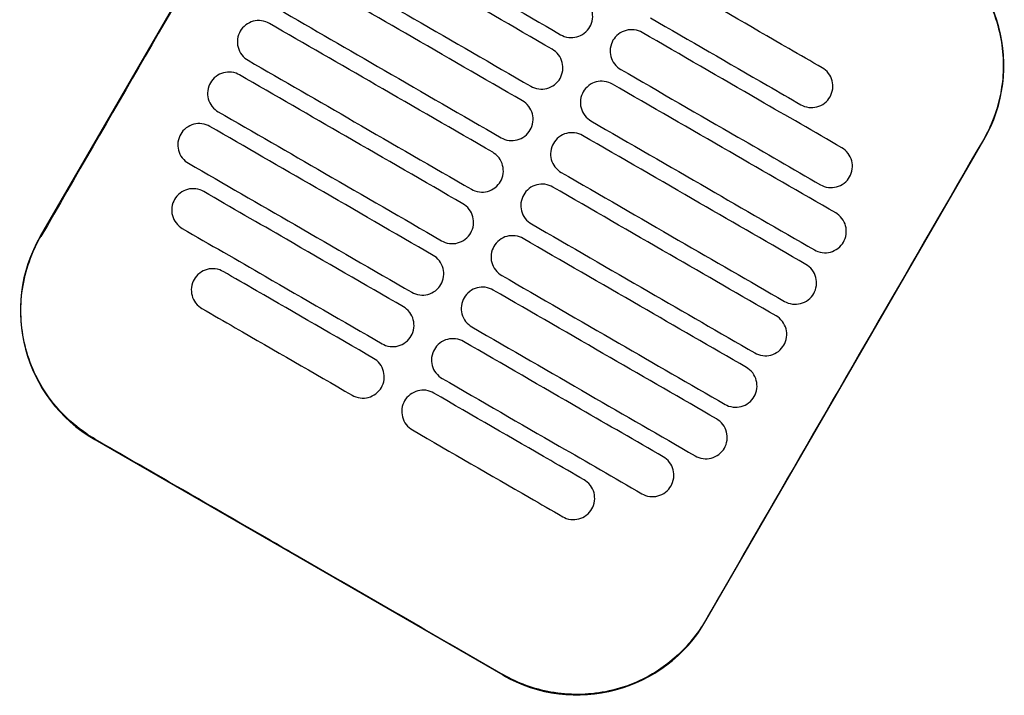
# Model space of a CAD drawing. Header units: metres. Extents: x 15.2 to 54.2, y -39.7 to 1.1.
# Tile 53 of 256: x 21.317 to 21.516, y -30.221 to -30.084. Entities that reach past the tile are written whole.
import ezdxf

# ---------------------------------------------------------------- set-up
doc = ezdxf.new("R2010")
doc.units = ezdxf.units.M
doc.header["$MEASUREMENT"] = 0
doc.layers.add('2D', color=252, linetype='Continuous')

# ---------------------------------------------------------------- blocks, each defined once
blk = doc.blocks.new('2D_QYOS_150')
for p, q in [((1.11731, -0.24301, 0.012), (1.06128, -0.33999, 0.012)), ((1.1955, -0.41752, 0.012), (1.25152, -0.32054, 0.012)), ((1.07226, -0.38098, 0.012), (1.15452, -0.42849, 0.012))]:
    blk.add_line(p, q)
for centre, start, end in [((1.22555, -0.30554, 0.012), 329.9865, 59.9865), ((1.08726, -0.355, 0.012), 149.9865, 239.9865), ((1.16952, -0.40252, 0.012), 239.9865, 329.9865)]:
    blk.add_arc(centre, 0.03, start, end)
for points, knots in [([(1.1174, -0.24306, 0.012), (1.11285, -0.25096, 0.012), (1.10811, -0.25916, 0.012), (1.08946, -0.29146, 0.012), (1.07542, -0.31576, 0.012), (1.06138, -0.34005, 0.012)], [-3.18138, -3.18138, -3.18138, -3.18138, -2.673929, -2.673929, -1.133377, -1.133377, -1.133377, -1.133377]), ([(1.1645, -0.30226, 0.012), (1.15664, -0.29772, 0.012), (1.14877, -0.29317, 0.012), (1.13376, -0.2845, 0.012), (1.12661, -0.28037, 0.012), (1.11947, -0.27625, 0.012)], [0.699452, 0.699452, 0.699452, 0.699452, 3.425292, 3.425292, 5.900643, 5.900643, 5.900643, 5.900643]), ([(1.12593, -0.27605, 0.012), (1.13149, -0.27926, 0.012), (1.13704, -0.28247, 0.012), (1.15047, -0.29023, 0.012), (1.15834, -0.29477, 0.012), (1.1662, -0.29932, 0.012)], [1.499949, 1.499949, 1.499949, 1.499949, 3.425284, 3.425284, 6.151116, 6.151116, 6.151116, 6.151116]), ([(1.2405, -0.27965, 0.012), (1.24056, -0.27969, 0.012), (1.24061, -0.27972, 0.012), (1.24409, -0.28176, 0.012), (1.24707, -0.28442, 0.012), (1.25182, -0.29074, 0.012), (1.25354, -0.29433, 0.012), (1.2554, -0.30164, 0.012), (1.25565, -0.30525, 0.012), (1.25493, -0.31177, 0.012), (1.25417, -0.31465, 0.012), (1.25253, -0.31844, 0.012), (1.25201, -0.31948, 0.012), (1.25143, -0.32049, 0.012)], [8.273299, 8.273299, 8.273299, 8.273299, 8.293543, 8.293543, 9.48086, 9.48086, 10.665623, 10.665623, 11.74288, 11.74288, 12.632334, 12.632334, 12.981673, 12.981673, 12.981673, 12.981673]), ([(1.11516, -0.28369, 0.012), (1.12231, -0.28782, 0.012), (1.12945, -0.29195, 0.012), (1.14447, -0.30062, 0.012), (1.15233, -0.30516, 0.012), (1.1602, -0.30971, 0.012)], [0.949973, 0.949973, 0.949973, 0.949973, 3.425307, 3.425307, 6.151164, 6.151164, 6.151164, 6.151164]), ([(1.1585, -0.31265, 0.012), (1.15063, -0.30811, 0.012), (1.14277, -0.30356, 0.012), (1.12775, -0.29489, 0.012), (1.12061, -0.29076, 0.012), (1.11346, -0.28664, 0.012)], [0.699452, 0.699452, 0.699452, 0.699452, 3.425313, 3.425313, 5.900643, 5.900643, 5.900643, 5.900643]), ([(1.21894, -0.30599, 0.012), (1.2167, -0.3047, 0.012), (1.21446, -0.30341, 0.012), (1.20436, -0.29757, 0.012), (1.19649, -0.29302, 0.012), (1.18862, -0.28848, 0.012)], [2.649852, 2.649852, 2.649852, 2.649852, 3.425217, 3.425217, 6.150983, 6.150983, 6.150983, 6.150983]), ([(1.17207, -0.29774, 0.012), (1.17232, -0.29732, 0.012), (1.17254, -0.29677, 0.012), (1.17269, -0.29558, 0.012), (1.17265, -0.29503, 0.012), (1.17237, -0.29395, 0.012), (1.17212, -0.29344, 0.012), (1.17139, -0.29248, 0.012), (1.17093, -0.29212, 0.012), (1.17051, -0.29187, 0.012)], [-0.5553838, -0.5553838, -0.5553838, -0.5553838, -0.4045626, -0.4045626, -0.2782686, -0.2782686, -0.1472195, -0.1472195, 0, 0, 0, 0]), ([(1.10916, -0.29408, 0.012), (1.11631, -0.29821, 0.012), (1.12345, -0.30234, 0.012), (1.13846, -0.31101, 0.012), (1.14633, -0.31556, 0.012), (1.1542, -0.3201, 0.012)], [0.949998, 0.949998, 0.949998, 0.949998, 3.42532, 3.42532, 6.151189, 6.151189, 6.151189, 6.151189]), ([(1.10746, -0.29703, 0.012), (1.10704, -0.29678, 0.012), (1.10649, -0.29657, 0.012), (1.10531, -0.29642, 0.012), (1.10476, -0.29645, 0.012), (1.10368, -0.29674, 0.012), (1.10316, -0.29699, 0.012), (1.1022, -0.29772, 0.012), (1.10184, -0.29818, 0.012), (1.10159, -0.2986, 0.012)], [-0.5514139, -0.5514139, -0.5514139, -0.5514139, -0.4031194, -0.4031194, -0.2776944, -0.2776944, -0.1471626, -0.1471626, 0, 0, 0, 0]), ([(1.1525, -0.32304, 0.012), (1.14463, -0.3185, 0.012), (1.13676, -0.31395, 0.012), (1.12175, -0.30528, 0.012), (1.11461, -0.30116, 0.012), (1.10746, -0.29703, 0.012)], [0.699452, 0.699452, 0.699452, 0.699452, 3.425322, 3.425322, 5.900643, 5.900643, 5.900643, 5.900643]), ([(1.1662, -0.29932, 0.012), (1.16663, -0.29956, 0.012), (1.16718, -0.29978, 0.012), (1.16836, -0.29993, 0.012), (1.16891, -0.29989, 0.012), (1.16999, -0.29961, 0.012), (1.1705, -0.29936, 0.012), (1.17146, -0.29863, 0.012), (1.17183, -0.29817, 0.012), (1.17207, -0.29774, 0.012)], [-0.5513171, -0.5513171, -0.5513171, -0.5513171, -0.4030867, -0.4030867, -0.2776803, -0.2776803, -0.1471597, -0.1471597, 0, 0, 0, 0]), ([(1.18432, -0.29593, 0.012), (1.19219, -0.30047, 0.012), (1.20005, -0.30501, 0.012), (1.21016, -0.31085, 0.012), (1.2124, -0.31215, 0.012), (1.21464, -0.31344, 0.012)], [0.699452, 0.699452, 0.699452, 0.699452, 3.425249, 3.425249, 4.200582, 4.200582, 4.200582, 4.200582]), ([(1.10159, -0.2986, 0.012), (1.10135, -0.29903, 0.012), (1.10113, -0.29958, 0.012), (1.10098, -0.30077, 0.012), (1.10102, -0.30132, 0.012), (1.1013, -0.30239, 0.012), (1.10155, -0.30291, 0.012), (1.10228, -0.30387, 0.012), (1.10273, -0.30423, 0.012), (1.10316, -0.30448, 0.012)], [-0.5553076, -0.5553076, -0.5553076, -0.5553076, -0.4045445, -0.4045445, -0.2782646, -0.2782646, -0.1472219, -0.1472219, 0, 0, 0, 0]), ([(1.18262, -0.29887, 0.012), (1.1822, -0.29862, 0.012), (1.18165, -0.29841, 0.012), (1.18047, -0.29826, 0.012), (1.17991, -0.2983, 0.012), (1.17884, -0.29858, 0.012), (1.17832, -0.29883, 0.012), (1.17736, -0.29956, 0.012), (1.17699, -0.30002, 0.012), (1.17675, -0.30044, 0.012)], [-0.5513075, -0.5513075, -0.5513075, -0.5513075, -0.4030857, -0.4030857, -0.2776792, -0.2776792, -0.1471593, -0.1471593, 0, 0, 0, 0]), ([(1.22289, -0.32213, 0.012), (1.21734, -0.31892, 0.012), (1.21178, -0.31571, 0.012), (1.19835, -0.30796, 0.012), (1.19049, -0.30341, 0.012), (1.18262, -0.29887, 0.012)], [1.499901, 1.499901, 1.499901, 1.499901, 3.42526, 3.42526, 6.151068, 6.151068, 6.151068, 6.151068]), ([(1.17675, -0.30044, 0.012), (1.17651, -0.30087, 0.012), (1.17629, -0.30142, 0.012), (1.17614, -0.30261, 0.012), (1.17617, -0.30316, 0.012), (1.17645, -0.30423, 0.012), (1.17671, -0.30475, 0.012), (1.17743, -0.30571, 0.012), (1.17789, -0.30607, 0.012), (1.17832, -0.30632, 0.012)], [-0.555397, -0.555397, -0.555397, -0.555397, -0.4045652, -0.4045652, -0.2782705, -0.2782705, -0.1472202, -0.1472202, 0, 0, 0, 0]), ([(1.16607, -0.30813, 0.012), (1.16631, -0.30771, 0.012), (1.16653, -0.30716, 0.012), (1.16668, -0.30597, 0.012), (1.16665, -0.30542, 0.012), (1.16637, -0.30434, 0.012), (1.16611, -0.30383, 0.012), (1.16539, -0.30287, 0.012), (1.16493, -0.30251, 0.012), (1.1645, -0.30226, 0.012)], [-0.5553742, -0.5553742, -0.5553742, -0.5553742, -0.4045587, -0.4045587, -0.278267, -0.278267, -0.1472191, -0.1472191, 0, 0, 0, 0]), ([(1.10316, -0.30448, 0.012), (1.1103, -0.3086, 0.012), (1.11745, -0.31273, 0.012), (1.13246, -0.3214, 0.012), (1.14033, -0.32595, 0.012), (1.1482, -0.33049, 0.012)], [0.950001, 0.950001, 0.950001, 0.950001, 3.425322, 3.425322, 6.151192, 6.151192, 6.151192, 6.151192]), ([(1.10146, -0.30742, 0.012), (1.10104, -0.30717, 0.012), (1.10049, -0.30696, 0.012), (1.09931, -0.30681, 0.012), (1.09875, -0.30685, 0.012), (1.09768, -0.30713, 0.012), (1.09716, -0.30738, 0.012), (1.0962, -0.30811, 0.012), (1.09583, -0.30857, 0.012), (1.09559, -0.30899, 0.012)], [-0.551397, -0.551397, -0.551397, -0.551397, -0.4031173, -0.4031173, -0.2776925, -0.2776925, -0.1471621, -0.1471621, 0, 0, 0, 0]), ([(1.1465, -0.33344, 0.012), (1.13863, -0.32889, 0.012), (1.13076, -0.32435, 0.012), (1.11575, -0.31567, 0.012), (1.1086, -0.31155, 0.012), (1.10146, -0.30742, 0.012)], [0.699452, 0.699452, 0.699452, 0.699452, 3.425321, 3.425321, 5.900643, 5.900643, 5.900643, 5.900643]), ([(1.17832, -0.30632, 0.012), (1.18618, -0.31086, 0.012), (1.19405, -0.31541, 0.012), (1.20748, -0.32316, 0.012), (1.21303, -0.32637, 0.012), (1.21859, -0.32958, 0.012)], [0.699452, 0.699452, 0.699452, 0.699452, 3.425284, 3.425284, 5.350619, 5.350619, 5.350619, 5.350619]), ([(1.22051, -0.31186, 0.012), (1.22075, -0.31144, 0.012), (1.22097, -0.31089, 0.012), (1.22112, -0.3097, 0.012), (1.22108, -0.30915, 0.012), (1.2208, -0.30807, 0.012), (1.22055, -0.30756, 0.012), (1.21982, -0.3066, 0.012), (1.21936, -0.30624, 0.012), (1.21894, -0.30599, 0.012)], [-0.555418, -0.555418, -0.555418, -0.555418, -0.4045683, -0.4045683, -0.2782762, -0.2782762, -0.1472238, -0.1472238, 0, 0, 0, 0]), ([(1.09559, -0.30899, 0.012), (1.09535, -0.30942, 0.012), (1.09513, -0.30997, 0.012), (1.09498, -0.31116, 0.012), (1.09501, -0.31171, 0.012), (1.09529, -0.31278, 0.012), (1.09555, -0.3133, 0.012), (1.09627, -0.31426, 0.012), (1.09673, -0.31462, 0.012), (1.09716, -0.31487, 0.012)], [-0.5553245, -0.5553245, -0.5553245, -0.5553245, -0.4045471, -0.4045471, -0.2782667, -0.2782667, -0.1472226, -0.1472226, 0, 0, 0, 0]), ([(1.1602, -0.30971, 0.012), (1.16062, -0.30995, 0.012), (1.16117, -0.31017, 0.012), (1.16235, -0.31032, 0.012), (1.16291, -0.31028, 0.012), (1.16398, -0.31, 0.012), (1.1645, -0.30975, 0.012), (1.16546, -0.30902, 0.012), (1.16583, -0.30856, 0.012), (1.16607, -0.30813, 0.012)], [-0.5513237, -0.5513237, -0.5513237, -0.5513237, -0.4030882, -0.4030882, -0.2776804, -0.2776804, -0.1471592, -0.1471592, 0, 0, 0, 0]), ([(1.17662, -0.30926, 0.012), (1.17619, -0.30902, 0.012), (1.17564, -0.3088, 0.012), (1.17446, -0.30865, 0.012), (1.17391, -0.30869, 0.012), (1.17283, -0.30897, 0.012), (1.17232, -0.30922, 0.012), (1.17136, -0.30995, 0.012), (1.17099, -0.31041, 0.012), (1.17075, -0.31084, 0.012)], [-0.5513173, -0.5513173, -0.5513173, -0.5513173, -0.4030875, -0.4030875, -0.2776797, -0.2776797, -0.147159, -0.147159, 0, 0, 0, 0]), ([(1.22165, -0.33528, 0.012), (1.21451, -0.33115, 0.012), (1.20736, -0.32702, 0.012), (1.19235, -0.31835, 0.012), (1.18448, -0.31381, 0.012), (1.17662, -0.30926, 0.012)], [0.949941, 0.949941, 0.949941, 0.949941, 3.425292, 3.425292, 6.151132, 6.151132, 6.151132, 6.151132]), ([(1.17075, -0.31084, 0.012), (1.1705, -0.31126, 0.012), (1.17028, -0.31181, 0.012), (1.17013, -0.313, 0.012), (1.17017, -0.31355, 0.012), (1.17045, -0.31462, 0.012), (1.1707, -0.31514, 0.012), (1.17143, -0.3161, 0.012), (1.17189, -0.31646, 0.012), (1.17231, -0.31671, 0.012)], [-0.555383, -0.555383, -0.555383, -0.555383, -0.4045604, -0.4045604, -0.2782682, -0.2782682, -0.1472195, -0.1472195, 0, 0, 0, 0]), ([(1.16007, -0.31853, 0.012), (1.16031, -0.3181, 0.012), (1.16053, -0.31755, 0.012), (1.16068, -0.31636, 0.012), (1.16064, -0.31581, 0.012), (1.16036, -0.31474, 0.012), (1.16011, -0.31422, 0.012), (1.15938, -0.31326, 0.012), (1.15893, -0.3129, 0.012), (1.1585, -0.31265, 0.012)], [-0.5553693, -0.5553693, -0.5553693, -0.5553693, -0.4045566, -0.4045566, -0.2782661, -0.2782661, -0.1472189, -0.1472189, 0, 0, 0, 0]), ([(1.21464, -0.31344, 0.012), (1.21506, -0.31368, 0.012), (1.21561, -0.3139, 0.012), (1.21679, -0.31405, 0.012), (1.21734, -0.31401, 0.012), (1.21842, -0.31373, 0.012), (1.21894, -0.31348, 0.012), (1.21989, -0.31275, 0.012), (1.22026, -0.31229, 0.012), (1.22051, -0.31186, 0.012)], [-0.5513007, -0.5513007, -0.5513007, -0.5513007, -0.4030941, -0.4030941, -0.2776814, -0.2776814, -0.1471603, -0.1471603, 0, 0, 0, 0]), ([(1.09716, -0.31487, 0.012), (1.1043, -0.31899, 0.012), (1.11145, -0.32312, 0.012), (1.12646, -0.33179, 0.012), (1.13433, -0.33634, 0.012), (1.14219, -0.34088, 0.012)], [0.949982, 0.949982, 0.949982, 0.949982, 3.425312, 3.425312, 6.151173, 6.151173, 6.151173, 6.151173]), ([(1.09546, -0.31781, 0.012), (1.09503, -0.31757, 0.012), (1.09449, -0.31735, 0.012), (1.0933, -0.3172, 0.012), (1.09275, -0.31724, 0.012), (1.09168, -0.31752, 0.012), (1.09116, -0.31777, 0.012), (1.0902, -0.3185, 0.012), (1.08983, -0.31896, 0.012), (1.08959, -0.31939, 0.012)], [-0.551377, -0.551377, -0.551377, -0.551377, -0.4031143, -0.4031143, -0.2776905, -0.2776905, -0.1471617, -0.1471617, 0, 0, 0, 0]), ([(1.17231, -0.31671, 0.012), (1.18018, -0.32125, 0.012), (1.18805, -0.3258, 0.012), (1.20306, -0.33447, 0.012), (1.21021, -0.3386, 0.012), (1.21735, -0.34272, 0.012)], [0.699452, 0.699452, 0.699452, 0.699452, 3.425308, 3.425308, 5.900643, 5.900643, 5.900643, 5.900643]), ([(1.08959, -0.31939, 0.012), (1.08934, -0.31981, 0.012), (1.08912, -0.32036, 0.012), (1.08897, -0.32155, 0.012), (1.08901, -0.3221, 0.012), (1.08929, -0.32317, 0.012), (1.08954, -0.32369, 0.012), (1.09027, -0.32465, 0.012), (1.09073, -0.32501, 0.012), (1.09115, -0.32526, 0.012)], [-0.5553462, -0.5553462, -0.5553462, -0.5553462, -0.4045514, -0.4045514, -0.2782696, -0.2782696, -0.1472236, -0.1472236, 0, 0, 0, 0]), ([(1.14049, -0.34383, 0.012), (1.13263, -0.33928, 0.012), (1.12476, -0.33474, 0.012), (1.10975, -0.32606, 0.012), (1.1026, -0.32194, 0.012), (1.09546, -0.31781, 0.012)], [0.699452, 0.699452, 0.699452, 0.699452, 3.425308, 3.425308, 5.900643, 5.900643, 5.900643, 5.900643]), ([(1.1542, -0.3201, 0.012), (1.15462, -0.32034, 0.012), (1.15517, -0.32056, 0.012), (1.15635, -0.32071, 0.012), (1.1569, -0.32067, 0.012), (1.15798, -0.32039, 0.012), (1.1585, -0.32014, 0.012), (1.15946, -0.31941, 0.012), (1.15982, -0.31895, 0.012), (1.16007, -0.31853, 0.012)], [-0.551327, -0.551327, -0.551327, -0.551327, -0.403089, -0.403089, -0.2776804, -0.2776804, -0.1471589, -0.1471589, 0, 0, 0, 0]), ([(1.17061, -0.31965, 0.012), (1.17019, -0.31941, 0.012), (1.16964, -0.31919, 0.012), (1.16846, -0.31904, 0.012), (1.16791, -0.31908, 0.012), (1.16683, -0.31936, 0.012), (1.16631, -0.31961, 0.012), (1.16536, -0.32034, 0.012), (1.16499, -0.3208, 0.012), (1.16474, -0.32123, 0.012)], [-0.5513238, -0.5513238, -0.5513238, -0.5513238, -0.4030887, -0.4030887, -0.27768, -0.27768, -0.1471588, -0.1471588, 0, 0, 0, 0]), ([(1.16474, -0.32123, 0.012), (1.1645, -0.32165, 0.012), (1.16428, -0.3222, 0.012), (1.16413, -0.32339, 0.012), (1.16417, -0.32394, 0.012), (1.16445, -0.32502, 0.012), (1.1647, -0.32553, 0.012), (1.16543, -0.32649, 0.012), (1.16589, -0.32685, 0.012), (1.16631, -0.3271, 0.012)], [-0.5553737, -0.5553737, -0.5553737, -0.5553737, -0.4045574, -0.4045574, -0.2782667, -0.2782667, -0.1472191, -0.1472191, 0, 0, 0, 0]), ([(1.21565, -0.34567, 0.012), (1.20851, -0.34154, 0.012), (1.20136, -0.33741, 0.012), (1.18635, -0.32874, 0.012), (1.17848, -0.3242, 0.012), (1.17061, -0.31965, 0.012)], [0.949982, 0.949982, 0.949982, 0.949982, 3.425312, 3.425312, 6.151173, 6.151173, 6.151173, 6.151173]), ([(1.25143, -0.32049, 0.012), (1.23738, -0.34478, 0.012), (1.22335, -0.36907, 0.012), (1.20468, -0.4014, 0.012), (1.20004, -0.40944, 0.012), (1.19541, -0.41747, 0.012)], [1.133412, 1.133412, 1.133412, 1.133412, 2.681586, 2.681586, 3.193366, 3.193366, 3.193366, 3.193366]), ([(1.15407, -0.32892, 0.012), (1.15431, -0.32849, 0.012), (1.15453, -0.32794, 0.012), (1.15468, -0.32675, 0.012), (1.15464, -0.3262, 0.012), (1.15436, -0.32513, 0.012), (1.15411, -0.32461, 0.012), (1.15338, -0.32365, 0.012), (1.15292, -0.32329, 0.012), (1.1525, -0.32304, 0.012)], [-0.5553691, -0.5553691, -0.5553691, -0.5553691, -0.4045561, -0.4045561, -0.278266, -0.278266, -0.1472189, -0.1472189, 0, 0, 0, 0]), ([(1.22446, -0.32801, 0.012), (1.2247, -0.32758, 0.012), (1.22492, -0.32703, 0.012), (1.22507, -0.32584, 0.012), (1.22504, -0.32529, 0.012), (1.22476, -0.32422, 0.012), (1.2245, -0.3237, 0.012), (1.22378, -0.32274, 0.012), (1.22332, -0.32238, 0.012), (1.22289, -0.32213, 0.012)], [-0.55538, -0.55538, -0.55538, -0.55538, -0.4045589, -0.4045589, -0.278273, -0.278273, -0.147224, -0.147224, 0, 0, 0, 0]), ([(1.09115, -0.32526, 0.012), (1.0983, -0.32938, 0.012), (1.10544, -0.33351, 0.012), (1.12046, -0.34218, 0.012), (1.12832, -0.34673, 0.012), (1.13619, -0.35127, 0.012)], [0.949941, 0.949941, 0.949941, 0.949941, 3.425291, 3.425291, 6.151132, 6.151132, 6.151132, 6.151132]), ([(1.16631, -0.3271, 0.012), (1.17418, -0.33164, 0.012), (1.18205, -0.33619, 0.012), (1.19706, -0.34486, 0.012), (1.2042, -0.34899, 0.012), (1.21135, -0.35311, 0.012)], [0.699452, 0.699452, 0.699452, 0.699452, 3.425321, 3.425321, 5.900643, 5.900643, 5.900643, 5.900643]), ([(1.1482, -0.33049, 0.012), (1.14862, -0.33074, 0.012), (1.14917, -0.33095, 0.012), (1.15035, -0.3311, 0.012), (1.1509, -0.33107, 0.012), (1.15198, -0.33078, 0.012), (1.1525, -0.33053, 0.012), (1.15346, -0.3298, 0.012), (1.15382, -0.32934, 0.012), (1.15407, -0.32892, 0.012)], [-0.551327, -0.551327, -0.551327, -0.551327, -0.4030892, -0.4030892, -0.2776802, -0.2776802, -0.1471588, -0.1471588, 0, 0, 0, 0]), ([(1.16461, -0.33004, 0.012), (1.16419, -0.3298, 0.012), (1.16364, -0.32958, 0.012), (1.16246, -0.32943, 0.012), (1.16191, -0.32947, 0.012), (1.16083, -0.32975, 0.012), (1.16031, -0.33, 0.012), (1.15935, -0.33073, 0.012), (1.15899, -0.33119, 0.012), (1.15874, -0.33162, 0.012)], [-0.551327, -0.551327, -0.551327, -0.551327, -0.4030892, -0.4030892, -0.2776802, -0.2776802, -0.1471588, -0.1471588, 0, 0, 0, 0]), ([(1.21859, -0.32958, 0.012), (1.21901, -0.32983, 0.012), (1.21956, -0.33004, 0.012), (1.22074, -0.33019, 0.012), (1.2213, -0.33016, 0.012), (1.22237, -0.32987, 0.012), (1.22289, -0.32962, 0.012), (1.22385, -0.32889, 0.012), (1.22422, -0.32843, 0.012), (1.22446, -0.32801, 0.012)], [-0.551342, -0.551342, -0.551342, -0.551342, -0.4031061, -0.4031061, -0.2776864, -0.2776864, -0.147161, -0.147161, 0, 0, 0, 0]), ([(1.09422, -0.33095, 0.012), (1.09379, -0.33071, 0.012), (1.09325, -0.33049, 0.012), (1.09206, -0.33034, 0.012), (1.09151, -0.33038, 0.012), (1.09044, -0.33066, 0.012), (1.08992, -0.33091, 0.012), (1.08896, -0.33164, 0.012), (1.08859, -0.3321, 0.012), (1.08835, -0.33253, 0.012)], [-0.5513421, -0.5513421, -0.5513421, -0.5513421, -0.4031061, -0.4031061, -0.2776864, -0.2776864, -0.147161, -0.147161, 0, 0, 0, 0]), ([(1.13449, -0.35422, 0.012), (1.12662, -0.34967, 0.012), (1.11876, -0.34513, 0.012), (1.10533, -0.33737, 0.012), (1.09977, -0.33416, 0.012), (1.09422, -0.33095, 0.012)], [0.699452, 0.699452, 0.699452, 0.699452, 3.425284, 3.425284, 5.350619, 5.350619, 5.350619, 5.350619]), ([(1.20965, -0.35606, 0.012), (1.2025, -0.35193, 0.012), (1.19536, -0.3478, 0.012), (1.18035, -0.33913, 0.012), (1.17248, -0.33459, 0.012), (1.16461, -0.33004, 0.012)], [0.950001, 0.950001, 0.950001, 0.950001, 3.425322, 3.425322, 6.151192, 6.151192, 6.151192, 6.151192]), ([(1.08835, -0.33253, 0.012), (1.0881, -0.33295, 0.012), (1.08788, -0.3335, 0.012), (1.08773, -0.33469, 0.012), (1.08777, -0.33524, 0.012), (1.08805, -0.33632, 0.012), (1.0883, -0.33683, 0.012), (1.08903, -0.33779, 0.012), (1.08949, -0.33815, 0.012), (1.08991, -0.3384, 0.012)], [-0.5553798, -0.5553798, -0.5553798, -0.5553798, -0.4045588, -0.4045588, -0.278273, -0.278273, -0.147224, -0.147224, 0, 0, 0, 0]), ([(1.14806, -0.33931, 0.012), (1.14831, -0.33888, 0.012), (1.14853, -0.33833, 0.012), (1.14868, -0.33714, 0.012), (1.14864, -0.33659, 0.012), (1.14836, -0.33552, 0.012), (1.14811, -0.335, 0.012), (1.14738, -0.33405, 0.012), (1.14692, -0.33368, 0.012), (1.1465, -0.33344, 0.012)], [-0.5553737, -0.5553737, -0.5553737, -0.5553737, -0.4045574, -0.4045574, -0.2782667, -0.2782667, -0.1472191, -0.1472191, 0, 0, 0, 0]), ([(1.15874, -0.33162, 0.012), (1.1585, -0.33204, 0.012), (1.15828, -0.33259, 0.012), (1.15813, -0.33378, 0.012), (1.15817, -0.33433, 0.012), (1.15845, -0.33541, 0.012), (1.1587, -0.33592, 0.012), (1.15943, -0.33688, 0.012), (1.15988, -0.33724, 0.012), (1.16031, -0.33749, 0.012)], [-0.5553691, -0.5553691, -0.5553691, -0.5553691, -0.4045561, -0.4045561, -0.278266, -0.278266, -0.1472189, -0.1472189, 0, 0, 0, 0]), ([(1.22322, -0.34115, 0.012), (1.22346, -0.34073, 0.012), (1.22368, -0.34017, 0.012), (1.22383, -0.33899, 0.012), (1.2238, -0.33843, 0.012), (1.22352, -0.33736, 0.012), (1.22326, -0.33684, 0.012), (1.22254, -0.33589, 0.012), (1.22208, -0.33552, 0.012), (1.22165, -0.33528, 0.012)], [-0.5553464, -0.5553464, -0.5553464, -0.5553464, -0.4045515, -0.4045515, -0.2782697, -0.2782697, -0.1472236, -0.1472236, 0, 0, 0, 0]), ([(1.16031, -0.33749, 0.012), (1.16818, -0.34203, 0.012), (1.17605, -0.34658, 0.012), (1.19106, -0.35525, 0.012), (1.1982, -0.35938, 0.012), (1.20535, -0.3635, 0.012)], [0.699452, 0.699452, 0.699452, 0.699452, 3.425322, 3.425322, 5.900643, 5.900643, 5.900643, 5.900643]), ([(1.08991, -0.3384, 0.012), (1.09547, -0.34161, 0.012), (1.10103, -0.34482, 0.012), (1.11445, -0.35257, 0.012), (1.12232, -0.35712, 0.012), (1.13019, -0.36166, 0.012)], [1.499901, 1.499901, 1.499901, 1.499901, 3.42526, 3.42526, 6.151068, 6.151068, 6.151068, 6.151068]), ([(1.14219, -0.34088, 0.012), (1.14262, -0.34113, 0.012), (1.14317, -0.34134, 0.012), (1.14435, -0.34149, 0.012), (1.1449, -0.34146, 0.012), (1.14598, -0.34118, 0.012), (1.14649, -0.34092, 0.012), (1.14745, -0.34019, 0.012), (1.14782, -0.33973, 0.012), (1.14806, -0.33931, 0.012)], [-0.5513238, -0.5513238, -0.5513238, -0.5513238, -0.4030887, -0.4030887, -0.27768, -0.27768, -0.1471588, -0.1471588, 0, 0, 0, 0]), ([(1.07231, -0.38088, 0.012), (1.07103, -0.38014, 0.012), (1.06981, -0.37931, 0.012), (1.06665, -0.3768, 0.012), (1.06487, -0.37497, 0.012), (1.06335, -0.37293, 0.012), (1.06105, -0.36987, 0.012), (1.05936, -0.3664, 0.012), (1.05739, -0.35901, 0.012), (1.05712, -0.35516, 0.012), (1.05806, -0.34753, 0.012), (1.05927, -0.34383, 0.012), (1.06122, -0.34032, 0.012), (1.0613, -0.34018, 0.012), (1.06138, -0.34005, 0.012)], [17.619777, 17.619777, 17.619777, 17.619777, 18.064718, 18.064718, 18.827754, 18.827754, 18.827754, 19.97637, 19.97637, 21.122539, 21.122539, 22.281306, 22.281306, 22.328075, 22.328075, 22.328075, 22.328075]), ([(1.15861, -0.34043, 0.012), (1.15819, -0.34019, 0.012), (1.15764, -0.33997, 0.012), (1.15646, -0.33982, 0.012), (1.1559, -0.33986, 0.012), (1.15483, -0.34014, 0.012), (1.15431, -0.34039, 0.012), (1.15335, -0.34112, 0.012), (1.15298, -0.34158, 0.012), (1.15274, -0.34201, 0.012)], [-0.5513269, -0.5513269, -0.5513269, -0.5513269, -0.403089, -0.403089, -0.2776804, -0.2776804, -0.1471589, -0.1471589, 0, 0, 0, 0]), ([(1.20365, -0.36645, 0.012), (1.1965, -0.36232, 0.012), (1.18936, -0.35819, 0.012), (1.17434, -0.34952, 0.012), (1.16648, -0.34498, 0.012), (1.15861, -0.34043, 0.012)], [0.949998, 0.949998, 0.949998, 0.949998, 3.42532, 3.42532, 6.151189, 6.151189, 6.151189, 6.151189]), ([(1.21735, -0.34272, 0.012), (1.21777, -0.34297, 0.012), (1.21832, -0.34318, 0.012), (1.2195, -0.34333, 0.012), (1.22006, -0.3433, 0.012), (1.22113, -0.34302, 0.012), (1.22165, -0.34276, 0.012), (1.22261, -0.34203, 0.012), (1.22298, -0.34157, 0.012), (1.22322, -0.34115, 0.012)], [-0.5513769, -0.5513769, -0.5513769, -0.5513769, -0.4031143, -0.4031143, -0.2776905, -0.2776905, -0.1471617, -0.1471617, 0, 0, 0, 0]), ([(1.15274, -0.34201, 0.012), (1.1525, -0.34243, 0.012), (1.15228, -0.34298, 0.012), (1.15213, -0.34417, 0.012), (1.15216, -0.34472, 0.012), (1.15244, -0.3458, 0.012), (1.1527, -0.34631, 0.012), (1.15342, -0.34727, 0.012), (1.15388, -0.34763, 0.012), (1.15431, -0.34788, 0.012)], [-0.5553693, -0.5553693, -0.5553693, -0.5553693, -0.4045566, -0.4045566, -0.2782661, -0.2782661, -0.1472189, -0.1472189, 0, 0, 0, 0]), ([(1.14206, -0.3497, 0.012), (1.14231, -0.34928, 0.012), (1.14252, -0.34872, 0.012), (1.14267, -0.34754, 0.012), (1.14264, -0.34698, 0.012), (1.14236, -0.34591, 0.012), (1.1421, -0.34539, 0.012), (1.14138, -0.34444, 0.012), (1.14092, -0.34407, 0.012), (1.14049, -0.34383, 0.012)], [-0.555383, -0.555383, -0.555383, -0.555383, -0.4045605, -0.4045605, -0.2782682, -0.2782682, -0.1472195, -0.1472195, 0, 0, 0, 0]), ([(1.09817, -0.3471, 0.012), (1.09775, -0.34685, 0.012), (1.0972, -0.34663, 0.012), (1.09602, -0.34648, 0.012), (1.09547, -0.34652, 0.012), (1.09439, -0.3468, 0.012), (1.09387, -0.34706, 0.012), (1.09291, -0.34779, 0.012), (1.09255, -0.34825, 0.012), (1.0923, -0.34867, 0.012)], [-0.5513007, -0.5513007, -0.5513007, -0.5513007, -0.4030941, -0.4030941, -0.2776814, -0.2776814, -0.1471603, -0.1471603, 0, 0, 0, 0]), ([(1.12849, -0.36461, 0.012), (1.12062, -0.36006, 0.012), (1.11275, -0.35552, 0.012), (1.10265, -0.34968, 0.012), (1.10041, -0.34839, 0.012), (1.09817, -0.3471, 0.012)], [0.699452, 0.699452, 0.699452, 0.699452, 3.425249, 3.425249, 4.200582, 4.200582, 4.200582, 4.200582]), ([(1.21722, -0.35154, 0.012), (1.21746, -0.35112, 0.012), (1.21768, -0.35056, 0.012), (1.21783, -0.34938, 0.012), (1.21779, -0.34882, 0.012), (1.21751, -0.34775, 0.012), (1.21726, -0.34723, 0.012), (1.21653, -0.34628, 0.012), (1.21608, -0.34591, 0.012), (1.21565, -0.34567, 0.012)], [-0.5553248, -0.5553248, -0.5553248, -0.5553248, -0.4045472, -0.4045472, -0.2782668, -0.2782668, -0.1472227, -0.1472227, 0, 0, 0, 0]), ([(1.0923, -0.34867, 0.012), (1.09206, -0.34909, 0.012), (1.09184, -0.34964, 0.012), (1.09169, -0.35083, 0.012), (1.09173, -0.35139, 0.012), (1.09201, -0.35246, 0.012), (1.09226, -0.35298, 0.012), (1.09299, -0.35393, 0.012), (1.09345, -0.3543, 0.012), (1.09387, -0.35454, 0.012)], [-0.5554179, -0.5554179, -0.5554179, -0.5554179, -0.4045683, -0.4045683, -0.2782761, -0.2782761, -0.1472238, -0.1472238, 0, 0, 0, 0]), ([(1.15431, -0.34788, 0.012), (1.16218, -0.35242, 0.012), (1.17004, -0.35697, 0.012), (1.18506, -0.36564, 0.012), (1.1922, -0.36977, 0.012), (1.19934, -0.3739, 0.012)], [0.699452, 0.699452, 0.699452, 0.699452, 3.425313, 3.425313, 5.900643, 5.900643, 5.900643, 5.900643]), ([(1.13619, -0.35127, 0.012), (1.13661, -0.35152, 0.012), (1.13716, -0.35173, 0.012), (1.13834, -0.35188, 0.012), (1.1389, -0.35185, 0.012), (1.13997, -0.35157, 0.012), (1.14049, -0.35131, 0.012), (1.14145, -0.35058, 0.012), (1.14182, -0.35012, 0.012), (1.14206, -0.3497, 0.012)], [-0.5513173, -0.5513173, -0.5513173, -0.5513173, -0.4030875, -0.4030875, -0.2776797, -0.2776797, -0.147159, -0.147159, 0, 0, 0, 0]), ([(1.15261, -0.35082, 0.012), (1.15218, -0.35058, 0.012), (1.15164, -0.35036, 0.012), (1.15045, -0.35021, 0.012), (1.1499, -0.35025, 0.012), (1.14883, -0.35053, 0.012), (1.14831, -0.35078, 0.012), (1.14735, -0.35151, 0.012), (1.14698, -0.35197, 0.012), (1.14674, -0.3524, 0.012)], [-0.5513236, -0.5513236, -0.5513236, -0.5513236, -0.4030881, -0.4030881, -0.2776804, -0.2776804, -0.1471592, -0.1471592, 0, 0, 0, 0]), ([(1.19764, -0.37684, 0.012), (1.1905, -0.37271, 0.012), (1.18335, -0.36859, 0.012), (1.16834, -0.35991, 0.012), (1.16047, -0.35537, 0.012), (1.15261, -0.35082, 0.012)], [0.949972, 0.949972, 0.949972, 0.949972, 3.425307, 3.425307, 6.151164, 6.151164, 6.151164, 6.151164]), ([(1.14674, -0.3524, 0.012), (1.14649, -0.35282, 0.012), (1.14627, -0.35337, 0.012), (1.14612, -0.35456, 0.012), (1.14616, -0.35511, 0.012), (1.14644, -0.35619, 0.012), (1.14669, -0.35671, 0.012), (1.14742, -0.35766, 0.012), (1.14788, -0.35803, 0.012), (1.1483, -0.35827, 0.012)], [-0.5553742, -0.5553742, -0.5553742, -0.5553742, -0.4045587, -0.4045587, -0.278267, -0.278267, -0.1472191, -0.1472191, 0, 0, 0, 0]), ([(1.21135, -0.35311, 0.012), (1.21177, -0.35336, 0.012), (1.21232, -0.35358, 0.012), (1.2135, -0.35372, 0.012), (1.21405, -0.35369, 0.012), (1.21513, -0.35341, 0.012), (1.21565, -0.35315, 0.012), (1.21661, -0.35242, 0.012), (1.21697, -0.35196, 0.012), (1.21722, -0.35154, 0.012)], [-0.5513969, -0.5513969, -0.5513969, -0.5513969, -0.4031172, -0.4031172, -0.2776925, -0.2776925, -0.1471621, -0.1471621, 0, 0, 0, 0]), ([(1.09387, -0.35454, 0.012), (1.09611, -0.35584, 0.012), (1.09835, -0.35713, 0.012), (1.10845, -0.36297, 0.012), (1.11632, -0.36751, 0.012), (1.12419, -0.37205, 0.012)], [2.649852, 2.649852, 2.649852, 2.649852, 3.425217, 3.425217, 6.150982, 6.150982, 6.150982, 6.150982]), ([(1.13606, -0.36009, 0.012), (1.1363, -0.35967, 0.012), (1.13652, -0.35911, 0.012), (1.13667, -0.35793, 0.012), (1.13663, -0.35737, 0.012), (1.13635, -0.3563, 0.012), (1.1361, -0.35578, 0.012), (1.13537, -0.35483, 0.012), (1.13492, -0.35446, 0.012), (1.13449, -0.35422, 0.012)], [-0.5553971, -0.5553971, -0.5553971, -0.5553971, -0.4045652, -0.4045652, -0.2782705, -0.2782705, -0.1472202, -0.1472202, 0, 0, 0, 0]), ([(1.21122, -0.36193, 0.012), (1.21146, -0.36151, 0.012), (1.21168, -0.36096, 0.012), (1.21183, -0.35977, 0.012), (1.21179, -0.35921, 0.012), (1.21151, -0.35814, 0.012), (1.21126, -0.35762, 0.012), (1.21053, -0.35667, 0.012), (1.21007, -0.3563, 0.012), (1.20965, -0.35606, 0.012)], [-0.5553078, -0.5553078, -0.5553078, -0.5553078, -0.4045446, -0.4045446, -0.2782647, -0.2782647, -0.147222, -0.147222, 0, 0, 0, 0]), ([(1.1483, -0.35827, 0.012), (1.15617, -0.36282, 0.012), (1.16404, -0.36736, 0.012), (1.17905, -0.37603, 0.012), (1.1862, -0.38016, 0.012), (1.19334, -0.38429, 0.012)], [0.699452, 0.699452, 0.699452, 0.699452, 3.425292, 3.425292, 5.900643, 5.900643, 5.900643, 5.900643]), ([(1.13019, -0.36166, 0.012), (1.13061, -0.36191, 0.012), (1.13116, -0.36213, 0.012), (1.13234, -0.36227, 0.012), (1.13289, -0.36224, 0.012), (1.13397, -0.36196, 0.012), (1.13449, -0.3617, 0.012), (1.13545, -0.36097, 0.012), (1.13581, -0.36051, 0.012), (1.13606, -0.36009, 0.012)], [-0.5513075, -0.5513075, -0.5513075, -0.5513075, -0.4030857, -0.4030857, -0.2776792, -0.2776792, -0.1471593, -0.1471593, 0, 0, 0, 0]), ([(1.1466, -0.36121, 0.012), (1.14618, -0.36097, 0.012), (1.14563, -0.36075, 0.012), (1.14445, -0.3606, 0.012), (1.1439, -0.36064, 0.012), (1.14282, -0.36092, 0.012), (1.1423, -0.36117, 0.012), (1.14135, -0.36191, 0.012), (1.14098, -0.36237, 0.012), (1.14073, -0.36279, 0.012)], [-0.551317, -0.551317, -0.551317, -0.551317, -0.4030867, -0.4030867, -0.2776803, -0.2776803, -0.1471597, -0.1471597, 0, 0, 0, 0]), ([(1.18688, -0.38448, 0.012), (1.18132, -0.38127, 0.012), (1.17576, -0.37806, 0.012), (1.16234, -0.3703, 0.012), (1.15447, -0.36576, 0.012), (1.1466, -0.36121, 0.012)], [1.499949, 1.499949, 1.499949, 1.499949, 3.425284, 3.425284, 6.151116, 6.151116, 6.151116, 6.151116]), ([(1.14073, -0.36279, 0.012), (1.14049, -0.36321, 0.012), (1.14027, -0.36376, 0.012), (1.14012, -0.36495, 0.012), (1.14016, -0.36551, 0.012), (1.14044, -0.36658, 0.012), (1.14069, -0.3671, 0.012), (1.14142, -0.36805, 0.012), (1.14188, -0.36842, 0.012), (1.1423, -0.36866, 0.012)], [-0.5553839, -0.5553839, -0.5553839, -0.5553839, -0.4045626, -0.4045626, -0.2782686, -0.2782686, -0.1472195, -0.1472195, 0, 0, 0, 0]), ([(1.20535, -0.3635, 0.012), (1.20577, -0.36375, 0.012), (1.20632, -0.36397, 0.012), (1.2075, -0.36412, 0.012), (1.20805, -0.36408, 0.012), (1.20913, -0.3638, 0.012), (1.20965, -0.36354, 0.012), (1.21061, -0.36281, 0.012), (1.21097, -0.36235, 0.012), (1.21122, -0.36193, 0.012)], [-0.5514137, -0.5514137, -0.5514137, -0.5514137, -0.4031194, -0.4031194, -0.2776944, -0.2776944, -0.1471627, -0.1471627, 0, 0, 0, 0]), ([(1.13006, -0.37048, 0.012), (1.1303, -0.37006, 0.012), (1.13052, -0.36951, 0.012), (1.13067, -0.36832, 0.012), (1.13063, -0.36776, 0.012), (1.13035, -0.36669, 0.012), (1.1301, -0.36617, 0.012), (1.12937, -0.36522, 0.012), (1.12891, -0.36485, 0.012), (1.12849, -0.36461, 0.012)], [-0.555416, -0.555416, -0.555416, -0.555416, -0.4045716, -0.4045716, -0.2782736, -0.2782736, -0.1472211, -0.1472211, 0, 0, 0, 0]), ([(1.20521, -0.37232, 0.012), (1.20546, -0.3719, 0.012), (1.20568, -0.37135, 0.012), (1.20583, -0.37016, 0.012), (1.20579, -0.36961, 0.012), (1.20551, -0.36853, 0.012), (1.20526, -0.36801, 0.012), (1.20453, -0.36706, 0.012), (1.20407, -0.36669, 0.012), (1.20365, -0.36645, 0.012)], [-0.5552955, -0.5552955, -0.5552955, -0.5552955, -0.4045438, -0.4045438, -0.2782634, -0.2782634, -0.1472215, -0.1472215, 0, 0, 0, 0]), ([(1.1423, -0.36866, 0.012), (1.15017, -0.37321, 0.012), (1.15804, -0.37775, 0.012), (1.17146, -0.38551, 0.012), (1.17702, -0.38872, 0.012), (1.18258, -0.39193, 0.012)], [0.699452, 0.699452, 0.699452, 0.699452, 3.42526, 3.42526, 5.350619, 5.350619, 5.350619, 5.350619]), ([(1.12419, -0.37205, 0.012), (1.12461, -0.3723, 0.012), (1.12516, -0.37252, 0.012), (1.12634, -0.37267, 0.012), (1.12689, -0.37263, 0.012), (1.12797, -0.37235, 0.012), (1.12849, -0.3721, 0.012), (1.12945, -0.37136, 0.012), (1.12981, -0.3709, 0.012), (1.13006, -0.37048, 0.012)], [-0.5512944, -0.5512944, -0.5512944, -0.5512944, -0.4030833, -0.4030833, -0.2776787, -0.2776787, -0.1471599, -0.1471599, 0, 0, 0, 0]), ([(1.1406, -0.37161, 0.012), (1.14018, -0.37136, 0.012), (1.13963, -0.37114, 0.012), (1.13845, -0.37099, 0.012), (1.1379, -0.37103, 0.012), (1.13682, -0.37131, 0.012), (1.1363, -0.37157, 0.012), (1.13534, -0.3723, 0.012), (1.13498, -0.37276, 0.012), (1.13473, -0.37318, 0.012)], [-0.551307, -0.551307, -0.551307, -0.551307, -0.4030846, -0.4030846, -0.2776802, -0.2776802, -0.1471604, -0.1471604, 0, 0, 0, 0]), ([(1.13473, -0.37318, 0.012), (1.13449, -0.3736, 0.012), (1.13427, -0.37415, 0.012), (1.13412, -0.37534, 0.012), (1.13416, -0.3759, 0.012), (1.13444, -0.37697, 0.012), (1.13469, -0.37749, 0.012), (1.13542, -0.37844, 0.012), (1.13587, -0.37881, 0.012), (1.1363, -0.37905, 0.012)], [-0.5553984, -0.5553984, -0.5553984, -0.5553984, -0.4045681, -0.4045681, -0.278271, -0.278271, -0.1472202, -0.1472202, 0, 0, 0, 0]), ([(1.17092, -0.38912, 0.012), (1.16868, -0.38783, 0.012), (1.16644, -0.38653, 0.012), (1.15634, -0.3807, 0.012), (1.14847, -0.37615, 0.012), (1.1406, -0.37161, 0.012)], [2.649916, 2.649916, 2.649916, 2.649916, 3.425249, 3.425249, 6.151046, 6.151046, 6.151046, 6.151046]), ([(1.19934, -0.3739, 0.012), (1.19977, -0.37414, 0.012), (1.20032, -0.37436, 0.012), (1.2015, -0.37451, 0.012), (1.20205, -0.37447, 0.012), (1.20313, -0.37419, 0.012), (1.20364, -0.37394, 0.012), (1.2046, -0.3732, 0.012), (1.20497, -0.37275, 0.012), (1.20521, -0.37232, 0.012)], [-0.5514273, -0.5514273, -0.5514273, -0.5514273, -0.4031209, -0.4031209, -0.2776962, -0.2776962, -0.1471634, -0.1471634, 0, 0, 0, 0]), ([(1.19921, -0.38271, 0.012), (1.19945, -0.38229, 0.012), (1.19967, -0.38174, 0.012), (1.19982, -0.38055, 0.012), (1.19979, -0.38, 0.012), (1.19951, -0.37892, 0.012), (1.19925, -0.3784, 0.012), (1.19853, -0.37745, 0.012), (1.19807, -0.37709, 0.012), (1.19764, -0.37684, 0.012)], [-0.5552879, -0.5552879, -0.5552879, -0.5552879, -0.4045447, -0.4045447, -0.2782629, -0.2782629, -0.1472212, -0.1472212, 0, 0, 0, 0]), ([(1.1363, -0.37905, 0.012), (1.14417, -0.3836, 0.012), (1.15203, -0.38814, 0.012), (1.16214, -0.39398, 0.012), (1.16438, -0.39527, 0.012), (1.16662, -0.39656, 0.012)], [0.699452, 0.699452, 0.699452, 0.699452, 3.425217, 3.425217, 4.200582, 4.200582, 4.200582, 4.200582]), ([(1.07231, -0.38088, 0.012), (1.08291, -0.38699, 0.012), (1.09393, -0.39336, 0.012), (1.1094, -0.40229, 0.012), (1.11144, -0.40347, 0.012), (1.11345, -0.40463, 0.012)], [-21.78268, -21.78268, -21.78268, -21.78268, -17.142885, -17.142885, -16.423665, -16.423665, -16.423665, -16.423665]), ([(1.19334, -0.38429, 0.012), (1.19376, -0.38453, 0.012), (1.19431, -0.38475, 0.012), (1.19549, -0.3849, 0.012), (1.19605, -0.38486, 0.012), (1.19712, -0.38458, 0.012), (1.19764, -0.38433, 0.012), (1.1986, -0.3836, 0.012), (1.19897, -0.38314, 0.012), (1.19921, -0.38271, 0.012)], [-0.5514376, -0.5514376, -0.5514376, -0.5514376, -0.4031217, -0.4031217, -0.2776979, -0.2776979, -0.1471642, -0.1471642, 0, 0, 0, 0]), ([(1.18845, -0.39035, 0.012), (1.18869, -0.38993, 0.012), (1.18891, -0.38938, 0.012), (1.18906, -0.38819, 0.012), (1.18902, -0.38764, 0.012), (1.18874, -0.38656, 0.012), (1.18849, -0.38604, 0.012), (1.18776, -0.38509, 0.012), (1.1873, -0.38473, 0.012), (1.18688, -0.38448, 0.012)], [-0.5553006, -0.5553006, -0.5553006, -0.5553006, -0.4045498, -0.4045498, -0.2782639, -0.2782639, -0.1472208, -0.1472208, 0, 0, 0, 0]), ([(1.17249, -0.39499, 0.012), (1.17273, -0.39457, 0.012), (1.17295, -0.39402, 0.012), (1.1731, -0.39283, 0.012), (1.17306, -0.39227, 0.012), (1.17278, -0.3912, 0.012), (1.17253, -0.39068, 0.012), (1.1718, -0.38973, 0.012), (1.17134, -0.38936, 0.012), (1.17092, -0.38912, 0.012)], [-0.5553355, -0.5553355, -0.5553355, -0.5553355, -0.4045594, -0.4045594, -0.278267, -0.278267, -0.1472206, -0.1472206, 0, 0, 0, 0]), ([(1.18258, -0.39193, 0.012), (1.183, -0.39217, 0.012), (1.18355, -0.39239, 0.012), (1.18473, -0.39254, 0.012), (1.18528, -0.3925, 0.012), (1.18636, -0.39222, 0.012), (1.18688, -0.39197, 0.012), (1.18784, -0.39124, 0.012), (1.1882, -0.39078, 0.012), (1.18845, -0.39035, 0.012)], [-0.5514247, -0.5514247, -0.5514247, -0.5514247, -0.4031161, -0.4031161, -0.2776965, -0.2776965, -0.1471644, -0.1471644, 0, 0, 0, 0]), ([(1.16662, -0.39656, 0.012), (1.16704, -0.39681, 0.012), (1.16759, -0.39703, 0.012), (1.16877, -0.39718, 0.012), (1.16932, -0.39714, 0.012), (1.1704, -0.39686, 0.012), (1.17092, -0.39661, 0.012), (1.17187, -0.39587, 0.012), (1.17224, -0.39541, 0.012), (1.17249, -0.39499, 0.012)], [-0.5513873, -0.5513873, -0.5513873, -0.5513873, -0.4031046, -0.4031046, -0.2776919, -0.2776919, -0.1471638, -0.1471638, 0, 0, 0, 0]), ([(1.19541, -0.41747, 0.012), (1.1946, -0.41886, 0.012), (1.19369, -0.42018, 0.012), (1.19075, -0.42378, 0.012), (1.18848, -0.42583, 0.012), (1.18269, -0.42964, 0.012), (1.17906, -0.43112, 0.012), (1.17161, -0.43257, 0.012), (1.16788, -0.43259, 0.012), (1.16083, -0.43132, 0.012), (1.15756, -0.43013, 0.012), (1.15457, -0.4284, 0.012)], [12.978915, 12.978915, 12.978915, 12.978915, 13.461173, 13.461173, 14.374287, 14.374287, 15.53872, 15.53872, 16.650066, 16.650066, 17.687358, 17.687358, 17.687358, 17.687358])]:
    blk.add_open_spline(points, degree=3, knots=knots)
blk.add_open_spline([(1.11345, -0.40463, 0.012), (1.12716, -0.41255, 0.012), (1.14087, -0.42047, 0.012), (1.15457, -0.4284, 0.012)], degree=3)
blk = doc.blocks.new('370f0257-55ba-4a97-92be-d8dc9ffc0330')
at = {"layer": '2D'}
blk.add_blockref('2D_QYOS_150', (-0.77501, 0.54133, 0.012), dxfattribs=at)

msp = doc.modelspace()

# ---------------------------------------------------------------- block references
msp.add_blockref('370f0257-55ba-4a97-92be-d8dc9ffc0330', (21.03518, -30.32927))

doc.saveas('drawing.dxf')
